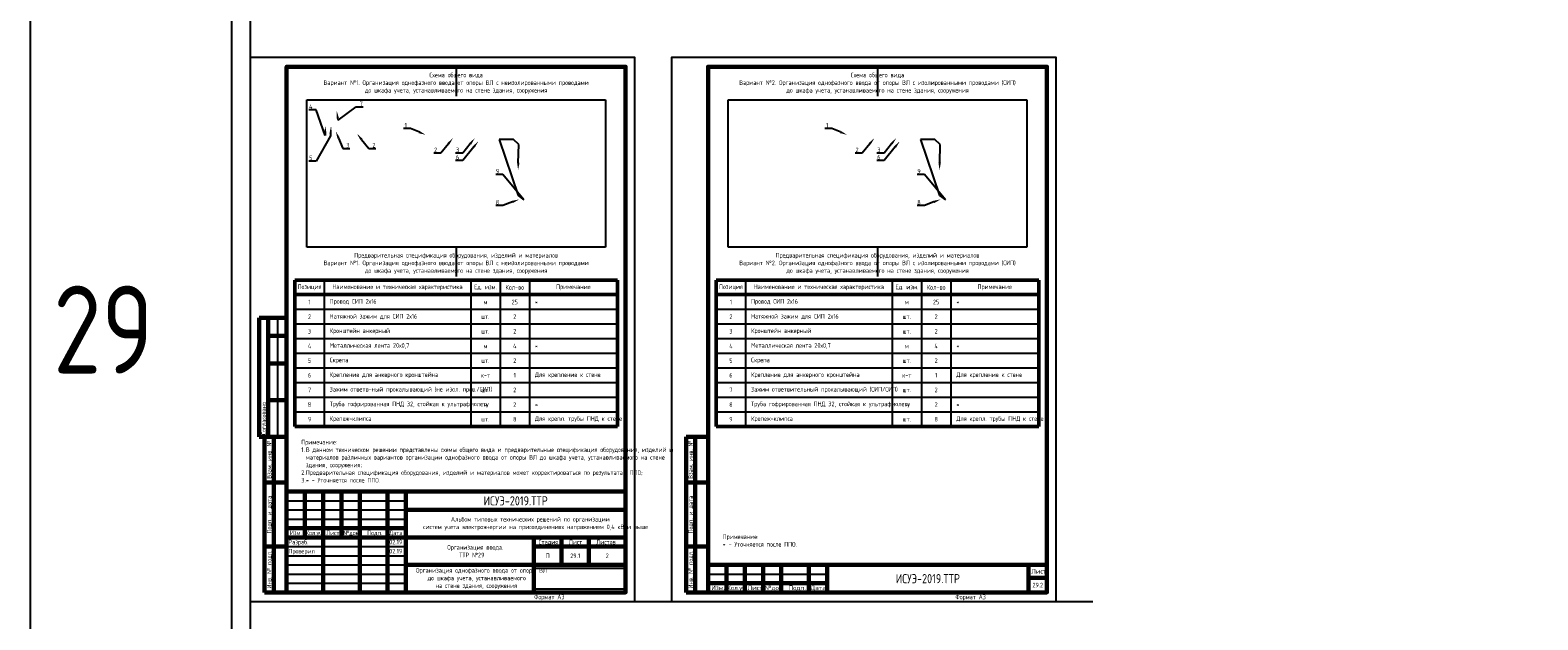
# Model space of a CAD drawing. Header units: millimetres. Extents: x -110 to 4101, y -10868 to 110.
# Tile 11 of 90: x -110 to 713, y -9193 to -8871. Entities that reach past the tile are written whole.
import ezdxf
from ezdxf import colors
from ezdxf.entities.mleader import LeaderData, LeaderLine
from ezdxf.enums import TextEntityAlignment as Align
from ezdxf.math import Vec2, Vec3

# ---------------------------------------------------------------- set-up
doc = ezdxf.new("R2010")
doc.units = ezdxf.units.MM
doc.layers.add('01.Вспомогательный_слой', color=1, linetype='Continuous', plot=False)
doc.layers.add('Формат', color=7, linetype='Continuous', lineweight=25)
doc.layers.add('Формат @ 1', color=7, linetype='Continuous', lineweight=25)
doc.styles.add('Формат', font='isocpeur.ttf')
doc.styles.add('ЭП', font='GOST.TTF')
picture_1 = doc.add_image_def('image18.jpg', size_in_pixel=(616, 304))
picture_2 = doc.add_image_def('image3.png', size_in_pixel=(587, 136))
picture_3 = doc.add_image_def('image17.jpg', size_in_pixel=(616, 304))

# ---------------------------------------------------------------- blocks, each defined once
blk = doc.blocks.new('*U78')
at = {"layer": 'Формат', "color": 7, "linetype": 'Continuous', "lineweight": 60}
for p, q in [((5, 150), (20, 150)), ((5, 150), (5, 85)), ((10, 150), (10, 85)), ((10, 140), (20, 140)), ((10, 125), (20, 125)), ((10, 105), (20, 105)), ((5, 85), (13, 85)), ((8, 85), (20, 85)), ((8, 85), (8, 0)), ((13, 85), (13, 0)), ((8, 60), (20, 60)), ((20, 55), (205, 55)), ((20, 55), (20, 0)), ((30, 55), (30, 30)), ((40, 55), (40, 0)), ((50, 55), (50, 30)), ((60, 55), (60, 0)), ((75, 55), (75, 0)), ((85, 55), (85, 0)), ((85, 45), (205, 45)), ((20, 35), (85, 35)), ((8, 25), (20, 25)), ((20, 30), (205, 30)), ((155, 30), (155, 0)), ((155, 25), (205, 25)), ((170, 30), (170, 15)), ((185, 30), (185, 15)), ((85, 15), (205, 15)), ((8, 0), (20, 0))]:
    blk.add_line(p, q, dxfattribs=at)
at = {"layer": 'Формат', "color": 7, "linetype": 'Continuous', "lineweight": 25}
for p, q in [((15, 150), (15, 85)), ((20, 50), (85, 50)), ((20, 45), (85, 45)), ((20, 40), (85, 40)), ((20, 25), (85, 25)), ((20, 20), (85, 20)), ((20, 15), (85, 15)), ((20, 10), (85, 10)), ((20, 5), (85, 5))]:
    blk.add_line(p, q, dxfattribs=at)
blk.add_lwpolyline([(0, -5), (210, -5), (210, 292), (0, 292)], close=True, dxfattribs=at)
at = {"layer": 'Формат', "color": 7, "linetype": 'Continuous', "lineweight": 60}
blk.add_lwpolyline([(20, 0), (205, 0), (205, 287), (20, 287)], close=True, dxfattribs=at)
at = {"layer": 'Формат', "color": 7, "linetype": 'Continuous', "lineweight": 25, "style": 'ЭП'}
blk.add_text('Согласовано', height=2.5, rotation=90, dxfattribs=at).set_placement((7.5, 86), align=Align.MIDDLE_LEFT)
for s, p in [('Взам. инв. №', (10.5, 72.5)), ('Подп. и дата', (10.5, 42.5)), ('Инв. № подл.', (10.5, 12.5))]:
    blk.add_text(s, height=2.5, rotation=90, dxfattribs=at).set_placement(p, align=Align.MIDDLE_CENTER)
for s, p in [('Изм.', (21.81, 31.25)), ('Кол.уч.', (30.38, 31.25)), ('Лист', (41.54, 31.25)), ('№док.', (50.89, 31.24)), ('Подп.', (63.99, 31.25)), ('Дата', (75.95, 31.25)), ('Стадия', (157.47, 26.25)), ('Лист', (173.99, 26.25)), ('Листов', (188.99, 26.25))]:
    blk.add_text(s, height=2.5, dxfattribs=at).set_placement(p)
at = {"layer": 'Формат', "color": 7, "linetype": 'Continuous', "lineweight": 25, "style": 'ЭП', "flags": 8}
for tag, p in [('СОГЛ_ФИО_1', (12.5, 106)), ('СОГЛ_ФИО_2', (17.5, 106)), ('СОГЛ_ДОЛЖ_1', (12.5, 86)), ('СОГЛ_ДОЛЖ_2', (17.5, 86))]:
    blk.add_attdef(tag, text='', height=2.5, rotation=90, dxfattribs=at).set_placement(p, align=Align.MIDDLE_LEFT)
for tag, height, p in [('ОБОЗНАЧЕНИЕ', 5, (145, 50)), ('ОБЪЕКТ', 2.5, (145, 37.5)), ('НАИМЕНОВАНИЕ', 2.5, (120, 22.5)), ('Стадия', 2.5, (162.5, 20)), ('Лист', 2.5, (177.5, 20)), ('Листов', 2.5, (195, 20)), ('НАИМ_ИЗОБРАЖЕНИЙ', 2.5, (120, 7.5))]:
    blk.add_attdef(tag, text='', height=height, dxfattribs=at).set_placement(p, align=Align.MIDDLE_CENTER)
for tag, p in [('изм.№', (21, 37.5)), ('изм.уч.', (31, 37.5)), ('изм.лист', (41, 37.5)), ('изм.№_док.', (50.5, 37.5)), ('изм_дата', (76, 37.5)), ('Должн_1', (21, 27.5)), ('ФИО_1', (41, 27.5)), ('дата_1', (76, 27.5)), ('ДОЛЖН_2', (21, 22.5)), ('Должн_3', (21, 17.5)), ('ФИО_2', (41, 22.5)), ('ФИО_3', (41, 17.5)), ('дата_2', (76, 22.5)), ('дата_3', (76, 17.5)), ('ДОЛЖН_4', (21, 12.5)), ('ДОЛЖН_5', (21, 7.5)), ('ФИО_4', (41, 12.5)), ('ФИО_5', (41, 7.5)), ('дата_4', (76, 12.5)), ('дата_5', (76, 7.5)), ('ДОЛЖН_6', (21, 2.5)), ('ФИО_6', (41, 2.5)), ('дата_6', (76, 2.5)), ('ФОРМ.ЛИСТА', (155, -2.5))]:
    blk.add_attdef(tag, text='', height=2.5, dxfattribs=at).set_placement(p, align=Align.MIDDLE_LEFT)
blk.add_attdef('N_ИНВ', text='', height=2.5, rotation=90, dxfattribs=at).set_placement((16.5, 12.5), align=Align.MIDDLE_CENTER)
at = {"ltscale": 0.2}
image = blk.add_image(picture_2, insert=(155, 1.71), size_in_units=(50, 11.58), dxfattribs=at)
image.dxf.flags = 7
blk = doc.blocks.new('*U77')
at = {"layer": 'Формат', "color": 7, "linetype": 'Continuous', "lineweight": 60}
for p, q in [((8, 85), (20, 85)), ((8, 85), (8, 0)), ((13, 85), (13, 0)), ((8, 60), (20, 60)), ((8, 25), (20, 25)), ((20, 15), (205, 15)), ((20, 15), (20, 0)), ((30, 15), (30, 0)), ((40, 15), (40, 0)), ((50, 15), (50, 0)), ((60, 15), (60, 0)), ((75, 15), (75, 0)), ((85, 15), (85, 0)), ((195, 15), (195, 0)), ((8, 0), (20, 0)), ((20, 5), (85, 5)), ((195, 8), (205, 8))]:
    blk.add_line(p, q, dxfattribs=at)
at = {"layer": 'Формат', "color": 7, "linetype": 'Continuous', "lineweight": 25}
blk.add_line((20, 10), (85, 10), dxfattribs=at)
blk.add_lwpolyline([(0, -5), (210, -5), (210, 292), (0, 292)], close=True, dxfattribs=at)
at = {"layer": 'Формат', "color": 7, "linetype": 'Continuous', "lineweight": 60}
blk.add_lwpolyline([(20, 0), (205, 0), (205, 287), (20, 287)], close=True, dxfattribs=at)
at = {"layer": 'Формат', "color": 7, "linetype": 'Continuous', "lineweight": 25, "style": 'ЭП'}
for s, p in [('Взам. инв. №', (10.5, 72.5)), ('Подп. и дата', (10.5, 42.5)), ('Инв. № подл.', (10.5, 12.5))]:
    blk.add_text(s, height=2.5, rotation=90, dxfattribs=at).set_placement(p, align=Align.MIDDLE_CENTER)
at = {"layer": 'Формат', "color": 7, "linetype": 'Continuous', "lineweight": 25, "style": 'Формат'}
for s, p in [('Лист', (196.38, 10.25)), ('Изм.', (21.81, 1.25)), ('Лист', (41.54, 1.25)), ('№док.', (50.89, 1.25)), ('Подп.', (63.99, 1.25)), ('Дата', (75.95, 1.25))]:
    blk.add_text(s, height=2.5, dxfattribs=at).set_placement(p)
at = {"layer": 'Формат', "color": 7, "linetype": 'Continuous', "lineweight": 25, "style": 'Формат', "width": 0.9}
blk.add_text('Кол.уч.', height=2.5, dxfattribs=at).set_placement((30.38, 1.25))
at = {"layer": 'Формат', "color": 7, "linetype": 'Continuous', "lineweight": 25, "style": 'ЭП', "flags": 8}
blk.add_attdef('N_ИНВ', text='', height=2.5, rotation=90, dxfattribs=at).set_placement((16.5, 12.5), align=Align.MIDDLE_CENTER)
for tag, p in [('изм.№', (21, 7.5)), ('изм.№_док.', (50.5, 7.5)), ('изм.уч.', (31, 7.5)), ('изм.лист', (41, 7.5)), ('изм_дата', (76, 7.5)), ('ФОРМ.ЛИСТА', (155, -2.5))]:
    blk.add_attdef(tag, text='', height=2.5, dxfattribs=at).set_placement(p, align=Align.MIDDLE_LEFT)
for tag, height, p in [('ОБОЗНАЧЕНИЕ', 5, (140, 7.5)), ('Лист', 2.5, (200, 4))]:
    blk.add_attdef(tag, text='', height=height, dxfattribs=at).set_placement(p, align=Align.MIDDLE_CENTER)
blk = doc.blocks.new('*T94')
at = {"color": 0, "linetype": 'ByBlock', "lineweight": 50, "ltscale": 0.2, "transparency": 16777216}
for p, q in [((0, 0), (176, 0)), ((0, 0), (0, -80)), ((176, 0), (176, -80)), ((0, -8), (176, -8)), ((0, -80), (176, -80))]:
    blk.add_line(p, q, dxfattribs=at)
at = {"color": 0, "linetype": 'ByBlock', "ltscale": 0.2, "transparency": 16777216}
for p, q in [((16, 0), (16, -80)), ((96, 0), (96, -80)), ((112, 0), (112, -80)), ((128, 0), (128, -80)), ((0, -16), (16, -16)), ((0, -24), (16, -24)), ((0, -32), (16, -32)), ((0, -40), (176, -40)), ((0, -48), (16, -48)), ((128, -72), (176, -72))]:
    blk.add_line(p, q, dxfattribs=at)
at = {"color": 0, "linetype": 'ByBlock', "lineweight": -2, "ltscale": 0.2, "transparency": 16777216}
for p, q in [((16, -16), (176, -16)), ((16, -24), (176, -24)), ((16, -32), (176, -32)), ((16, -48), (176, -48)), ((0, -56), (176, -56)), ((0, -64), (176, -64)), ((0, -72), (128, -72))]:
    blk.add_line(p, q, dxfattribs=at)
at = {"color": 0, "ltscale": 0.2, "transparency": 16777216, "char_height": 2.5, "style": 'ЭП'}
for s, insert, width, attachment_point in [('{\\fGOST type A|b1|i0|c204|p34;Позиция}', (8, -4), 10, 5), ('{\\fGOST type A|b1|i0|c204|p34;Наименование и техническая характеристика}', (56, -4), 74, 5), ('{\\fGOST type A|b1|i0|c204|p34;Ед. изм.}', (104, -4), 10, 5), ('{\\fGOST type A|b1|i0|c204|p34;Кол-во}', (120, -4), 10, 5), ('{\\fGOST type A|b1|i0|c204|p34;Примечание}', (152, -4), 42, 5), ('1', (8, -12), 10, 5), ('Провод СИП 2х16', (19, -12), 74, 4), ('м', (104, -12), 10, 5), ('25', (120, -12), 10, 5), ('*', (131, -12), 42, 4), ('2', (8, -20), 10, 5), ('Натяжной зажим для СИП 2х16', (19, -20), 74, 4), ('шт.', (104, -20), 10, 5), ('2', (120, -20), 10, 5), ('3', (8, -28), 10, 5), ('Кронштейн анкерный', (19, -28), 74, 4), ('шт.', (104, -28), 10, 5), ('2', (120, -28), 10, 5), ('4', (8, -36), 10, 5), ('Металлическая лента 20х0,7', (19, -36), 74, 4), ('м', (104, -36), 10, 5), ('4', (120, -36), 10, 5), ('*', (131, -36), 42, 4), ('5', (8, -44), 10, 5), ('Скрепа', (19, -44), 74, 4), ('шт.', (104, -44), 10, 5), ('2', (120, -44), 10, 5), ('6', (8, -52), 10, 5), ('Зажим ответв-ный прокалывающий (не изол. пров./СИП)', (19, -60), 74, 4), ('Крепление для анкерного кронштейна', (19, -52), 74, 4), ('к-т', (104, -52), 10, 5), ('1', (120, -52), 10, 5), ('Для крепление к стене', (131, -52), 42, 4), ('7', (8, -60), 10, 5), ('Труба гофрированная ПНД 32, стойкая к ультрафиолету', (19, -68), 74, 4), ('шт.', (104, -60), 10, 5), ('2', (120, -60), 10, 5), ('8', (8, -68), 10, 5), ('м', (104, -68), 10, 5), ('2', (120, -68), 10, 5), ('Для крепл. трубы ПНД к стене', (131, -76), 42, 4), ('*', (131, -68), 42, 4), ('9', (8, -76), 10, 5), ('Крепеж-клипса', (19, -76), 74, 4), ('шт.', (104, -76), 10, 5), ('8', (120, -76), 10, 5)]:
    blk.add_mtext(s, dxfattribs=dict(at, insert=insert, width=width, attachment_point=attachment_point))
blk = doc.blocks.new('*T95')
at = {"color": 0, "linetype": 'ByBlock', "lineweight": 50, "ltscale": 0.2, "transparency": 16777216}
for p, q in [((0, 0), (176, 0)), ((0, 0), (0, -80)), ((176, 0), (176, -80)), ((0, -8), (176, -8)), ((0, -80), (176, -80))]:
    blk.add_line(p, q, dxfattribs=at)
at = {"color": 0, "linetype": 'ByBlock', "ltscale": 0.2, "transparency": 16777216}
for p, q in [((16, 0), (16, -80)), ((96, 0), (96, -80)), ((112, 0), (112, -80)), ((128, 0), (128, -80)), ((0, -16), (16, -16)), ((0, -24), (16, -24)), ((0, -32), (16, -32)), ((0, -40), (176, -40)), ((0, -48), (16, -48)), ((128, -72), (176, -72))]:
    blk.add_line(p, q, dxfattribs=at)
at = {"color": 0, "linetype": 'ByBlock', "lineweight": -2, "ltscale": 0.2, "transparency": 16777216}
for p, q in [((16, -16), (176, -16)), ((16, -24), (176, -24)), ((16, -32), (176, -32)), ((16, -48), (176, -48)), ((0, -56), (176, -56)), ((0, -64), (176, -64)), ((0, -72), (128, -72))]:
    blk.add_line(p, q, dxfattribs=at)
at = {"color": 0, "ltscale": 0.2, "transparency": 16777216, "char_height": 2.5, "style": 'ЭП'}
for s, insert, width, attachment_point in [('{\\fGOST type A|b1|i0|c204|p34;Позиция}', (8, -4), 10, 5), ('{\\fGOST type A|b1|i0|c204|p34;Наименование и техническая характеристика}', (56, -4), 74, 5), ('{\\fGOST type A|b1|i0|c204|p34;Ед. изм.}', (104, -4), 10, 5), ('{\\fGOST type A|b1|i0|c204|p34;Кол-во}', (120, -4), 10, 5), ('{\\fGOST type A|b1|i0|c204|p34;Примечание}', (152, -4), 42, 5), ('1', (8, -12), 10, 5), ('Провод СИП 2х16', (19, -12), 74, 4), ('м', (104, -12), 10, 5), ('25', (120, -12), 10, 5), ('*', (131, -12), 42, 4), ('2', (8, -20), 10, 5), ('Натяжной зажим для СИП 2х16', (19, -20), 74, 4), ('шт.', (104, -20), 10, 5), ('2', (120, -20), 10, 5), ('3', (8, -28), 10, 5), ('Кронштейн анкерный', (19, -28), 74, 4), ('шт.', (104, -28), 10, 5), ('2', (120, -28), 10, 5), ('4', (8, -36), 10, 5), ('Металлическая лента 20х0,7', (19, -36), 74, 4), ('м', (104, -36), 10, 5), ('4', (120, -36), 10, 5), ('*', (131, -36), 42, 4), ('5', (8, -44), 10, 5), ('Скрепа', (19, -44), 74, 4), ('шт.', (104, -44), 10, 5), ('2', (120, -44), 10, 5), ('6', (8, -52), 10, 5), ('Зажим ответвительный прокалывающий (СИП/СИП)', (19, -60), 74, 4), ('Крепление для анкерного кронштейна', (19, -52), 74, 4), ('к-т', (104, -52), 10, 5), ('1', (120, -52), 10, 5), ('Для крепление к стене', (131, -52), 42, 4), ('7', (8, -60), 10, 5), ('Труба гофрированная ПНД 32, стойкая к ультрафиолету', (19, -68), 74, 4), ('шт.', (104, -60), 10, 5), ('2', (120, -60), 10, 5), ('8', (8, -68), 10, 5), ('м', (104, -68), 10, 5), ('2', (120, -68), 10, 5), ('Для крепл. трубы ПНД к стене', (131, -76), 42, 4), ('*', (131, -68), 42, 4), ('9', (8, -76), 10, 5), ('Крепеж-клипса', (19, -76), 74, 4), ('шт.', (104, -76), 10, 5), ('8', (120, -76), 10, 5)]:
    blk.add_mtext(s, dxfattribs=dict(at, insert=insert, width=width, attachment_point=attachment_point))

msp = doc.modelspace()

# ---------------------------------------------------------------- linework, layer by layer
at = {"ltscale": 0.2}
msp.add_lwpolyline([(-110, -10868), (2120, -10868), (2120, 110), (-110, 110)], close=True, dxfattribs=at)
at = {"layer": '01.Вспомогательный_слой', "ltscale": 0.2}
msp.add_lwpolyline([(0, 0), (2040, 0), (2040, -10788), (0, -10788)], close=True, dxfattribs=at)
at = {"layer": '01.Вспомогательный_слой'}
for points in [[(10, -8866), (10, -8886)], [(10, -9183), (10, -9203)], [(220, -9183), (240, -9183)], [(450, -9183), (470, -9183)]]:
    msp.add_lwpolyline(points, dxfattribs=at)
at = {"layer": '01.Вспомогательный_слой', "ltscale": 0.2}
for points in [[(122.5, -8891), (122.5, -8907)], [(352.5, -8891), (352.5, -8907)], [(122.5, -8989.433), (122.5, -9005.433)], [(352.5, -8989.433), (352.5, -9005.433)]]:
    msp.add_lwpolyline(points, dxfattribs=at)

# ---------------------------------------------------------------- block references
for name, p in [('*T94', (34.5, -9007.433)), ('*T95', (264.5, -9007.433))]:
    msp.add_blockref(name, p)
at = {"layer": 'Формат @ 1', "ltscale": 0.7}
ref = msp.add_blockref('*U78', (10, -9178), dxfattribs=at)
ref.add_attrib('ОБОЗНАЧЕНИЕ', 'ИСУЭ-2019.ТТР', dxfattribs={"layer": 'Формат', "color": 7, "linetype": 'Continuous', "lineweight": 25, "height": 5, "style": 'ЭП', "flags": 8}).set_placement((155, -9128), align=Align.MIDDLE_CENTER)
ref.add_attrib('Стадия', 'П', dxfattribs={"layer": 'Формат', "color": 7, "linetype": 'Continuous', "lineweight": 25, "height": 2.5, "style": 'ЭП', "flags": 8}).set_placement((172.5, -9158), align=Align.MIDDLE_CENTER)
ref.add_attrib('Лист', '29.1', dxfattribs={"layer": 'Формат', "color": 7, "linetype": 'Continuous', "lineweight": 25, "height": 2.5, "style": 'ЭП', "flags": 8}).set_placement((187.5, -9158), align=Align.MIDDLE_CENTER)
ref.add_attrib('Листов', '2', dxfattribs={"layer": 'Формат', "color": 7, "linetype": 'Continuous', "lineweight": 25, "height": 2.5, "style": 'ЭП', "flags": 8}).set_placement((205, -9158), align=Align.MIDDLE_CENTER)
ref.add_attrib('ОБЪЕКТ_001', 'Альбом типовых технических решений по организации', (119.689, -9139.31), dxfattribs={"layer": 'Формат', "color": 7, "linetype": 'Continuous', "lineweight": 25, "height": 2.5, "style": 'ЭП', "flags": 8})
ref.add_attrib('НАИМЕНОВАНИЕ_001', 'Организация ввода.', (117.63, -9154.667), dxfattribs={"layer": 'Формат', "color": 7, "linetype": 'Continuous', "lineweight": 25, "height": 2.5, "style": 'ЭП', "flags": 8})
ref.add_attrib('НАИМ_ИЗОБРАЖЕНИЙ_001', 'Организация однофазного ввода от опоры ВЛ', (100.625, -9167.227), dxfattribs={"layer": 'Формат', "color": 7, "linetype": 'Continuous', "lineweight": 25, "height": 2.5, "style": 'ЭП', "flags": 8})
ref.add_attrib('Должн_1', 'Разраб.', dxfattribs={"layer": 'Формат', "color": 7, "linetype": 'Continuous', "lineweight": 25, "height": 2.5, "style": 'ЭП', "flags": 8}).set_placement((31, -9150.5), align=Align.MIDDLE_LEFT)
ref.add_attrib('ДОЛЖН_2', 'Проверил', dxfattribs={"layer": 'Формат', "color": 7, "linetype": 'Continuous', "lineweight": 25, "height": 2.5, "style": 'ЭП', "flags": 8}).set_placement((31, -9155.5), align=Align.MIDDLE_LEFT)
ref.add_attrib('дата_1', '02.19', dxfattribs={"layer": 'Формат', "color": 7, "linetype": 'Continuous', "lineweight": 25, "height": 2.5, "style": 'ЭП', "flags": 8}).set_placement((86, -9150.5), align=Align.MIDDLE_LEFT)
ref.add_attrib('дата_2', '02.19', dxfattribs={"layer": 'Формат', "color": 7, "linetype": 'Continuous', "lineweight": 25, "height": 2.5, "style": 'ЭП', "flags": 8}).set_placement((86, -9155.5), align=Align.MIDDLE_LEFT)
ref.add_attrib('ФОРМ.ЛИСТА', 'Формат А3', dxfattribs={"layer": 'Формат', "color": 7, "linetype": 'Continuous', "lineweight": 25, "height": 2.5, "style": 'ЭП', "flags": 8}).set_placement((165, -9180.5), align=Align.MIDDLE_LEFT)
ref.add_attrib('ОБЪЕКТ_002', 'систем учета электроэнергии на присоединениях напряжением 0,4 кВ и выше', (104.554, -9143.477), dxfattribs={"layer": 'Формат', "color": 7, "linetype": 'Continuous', "lineweight": 25, "height": 2.5, "style": 'ЭП'})
ref.add_attrib('НАИМЕНОВАНИЕ_002', 'ТТР №29', (124.196, -9158.833), dxfattribs={"layer": 'Формат', "color": 7, "linetype": 'Continuous', "lineweight": 25, "height": 2.5, "style": 'ЭП'})
ref.add_attrib('НАИМ_ИЗОБРАЖЕНИЙ_002', 'до шкафа учета, устанавливаемого', (106.961, -9171.394), dxfattribs={"layer": 'Формат', "color": 7, "linetype": 'Continuous', "lineweight": 25, "height": 2.5, "style": 'ЭП'})
ref.add_attrib('НАИМ_ИЗОБРАЖЕНИЙ_003', 'на стене здания, сооружения', (111.296, -9175.56), dxfattribs={"layer": 'Формат', "color": 7, "linetype": 'Continuous', "lineweight": 25, "height": 2.5, "style": 'ЭП'})
msp.add_blockref('*U77', (240, -9178), dxfattribs=at).add_auto_attribs({'ОБОЗНАЧЕНИЕ': 'ИСУЭ-2019.ТТР', 'Лист': '29.2', 'ФОРМ.ЛИСТА': 'Формат А3'})

# ---------------------------------------------------------------- texts
at = {"char_height": 2.5, "style": 'ЭП'}
for s, insert, width, attachment_point in [('Схема общего вида\\PВариант №1. Организация однофазного ввода от опоры ВЛ с неизолированными проводами ^Jдо шкафа учета, устанавливаемого на стене здания, сооружения', (122.5, -8900), 176, 5), ('Схема общего вида\\PВариант №2. Организация однофазного ввода от опоры ВЛ с изолированными проводами (СИП) ^Jдо шкафа учета, устанавливаемого на стене здания, сооружения', (352.5, -8900), 176, 5), ('Предварительная спецификация оборудования, изделий и материалов\\PВариант №1. Организация однофазного ввода от опоры ВЛ с неизолированными проводами ^Jдо шкафа учета, устанавливаемого на стене здания, сооружения', (122.5, -8998.433), 176, 5), ('Предварительная спецификация оборудования, изделий и материалов\\PВариант №2. Организация однофазного ввода от опоры ВЛ с изолированными проводами (СИП) \\Pдо шкафа учета, устанавливаемого на стене здания, сооружения', (352.5, -8998.433), 176, 5), ('Примечание:\\P\\pi-2.5,l2.5,t2.5,115;1.^IВ данном техническом решении представлены схемы общего вида и предварительные спецификация оборудования, изделий и материалов различных вариантов организации однофазного ввода от опоры ВЛ до шкафа учета, устанавливаемого на стене здания, сооружения;\\P2.^IПредварительная спецификация оборудования, изделий и материалов может корректироваться по результатам ППО;\\P3.^I* - Уточняется после ППО.', (38, -9118), 169, 7), ('Примечание:\\P* - Уточняется после ППО.', (268, -9153), 169, 7)]:
    msp.add_mtext(s, dxfattribs=dict(at, insert=insert, width=width, attachment_point=attachment_point))
at = {"color": 3, "insert": (-70, -9034.5), "char_height": 48, "width": 8, "attachment_point": 5, "style": 'ЭП'}
msp.add_mtext('29', dxfattribs=at)

# ---------------------------------------------------------------- pictures from other files: only their frames are drawn
at = {"ltscale": 0.2}
image = msp.add_image(picture_3, insert=(41.008, -8989.433), size_in_units=(162.983, 80.433), dxfattribs=at)
image.dxf.flags = 7
image = msp.add_image(picture_1, insert=(271.008, -8989.433), size_in_units=(162.983, 80.433), dxfattribs=at)
image.dxf.flags = 7

# ---------------------------------------------------------------- leaders
at = {"color": 250}
ml = msp.add_multileader_mtext('Standard', dxfattribs=at)
ml.set_content('4', color=250, style='ЭП')
ml.set_leader_properties()
ml.build(insert=Vec2(0, 0))
ml.multileader.update_dxf_attribs({"text_left_attachment_type": 5, "text_right_attachment_type": 5, "dogleg_length": 0})
ctx = ml.context
ctx.base_point, ctx.char_height, ctx.plane_origin = Vec3(40.827, -8914.487), 2.5, Vec3(45.934, -8914.173)
ctx.left_attachment, ctx.right_attachment, ctx.text_align_type = 5, 5, 2
notes = []
notes.append((ctx, [(1, (1, 1, 0), (46.079, -8914.487), (-1, 0), 0, [(1, [(51.156, -8923.312), (51.028, -8928.52)], 0, [])])]))
ctx.mtext.insert, ctx.mtext.alignment, ctx.mtext.flow_direction = Vec3(44.079, -8911.487), 3, 5
ml = msp.add_multileader_mtext('Standard', dxfattribs=at)
ml.set_content('7', color=250, style='ЭП')
ml.set_leader_properties()
ml.build(insert=Vec2(0, 0))
ml.multileader.update_dxf_attribs({"text_left_attachment_type": 5, "text_right_attachment_type": 5, "dogleg_length": 0})
ctx = ml.context
ctx.base_point, ctx.char_height, ctx.plane_origin = Vec3(67.898, -8912.795), 2.5, Vec3(75.176, -8913.64)
ctx.left_attachment, ctx.right_attachment = 5, 5
notes.append((ctx, [(0, (1, 1, 0), (67.898, -8912.795), (1, 0), 0, [(1, [(57.376, -8915.309), (58.102, -8920.132)], 0, [])])]))
ctx.mtext.insert, ctx.mtext.flow_direction = Vec3(69.898, -8909.795), 5
ml = msp.add_multileader_mtext('Standard', dxfattribs=at)
ml.set_content('5', color=250, style='ЭП')
ml.set_leader_properties()
ml.build(insert=Vec2(0, 0))
ml.multileader.update_dxf_attribs({"text_left_attachment_type": 5, "text_right_attachment_type": 5, "dogleg_length": 0})
ctx = ml.context
ctx.base_point, ctx.char_height, ctx.plane_origin = Vec3(41.007, -8942.487), 2.5, Vec3(45.934, -8934.173)
ctx.left_attachment, ctx.right_attachment, ctx.text_align_type = 5, 5, 2
notes.append((ctx, [(1, (1, 1, 0), (46.079, -8942.487), (-1, 0), 0, [(1, [(54.252, -8923.37), (53.935, -8928.77)], 0, [])])]))
ctx.mtext.insert, ctx.mtext.alignment, ctx.mtext.flow_direction = Vec3(44.079, -8939.487), 3, 5
ml = msp.add_multileader_mtext('Standard', dxfattribs=at)
ml.set_content('3', color=250, style='ЭП')
ml.set_leader_properties()
ml.build(insert=Vec2(0, 0))
ml.multileader.update_dxf_attribs({"text_left_attachment_type": 5, "text_right_attachment_type": 5, "dogleg_length": 0})
ctx = ml.context
ctx.base_point, ctx.char_height, ctx.plane_origin = Vec3(60.62, -8935.586), 2.5, Vec3(73.582, -8940.104)
ctx.left_attachment, ctx.right_attachment = 5, 5
notes.append((ctx, [(0, (1, 1, 0), (60.62, -8935.586), (1, 0), 0, [(0, [(56.825, -8926.223)], 0, [])])]))
ctx.mtext.insert, ctx.mtext.flow_direction = Vec3(62.62, -8932.586), 5
ml = msp.add_multileader_mtext('Standard', dxfattribs=at)
ml.set_content('2', color=250, style='ЭП')
ml.set_leader_properties()
ml.build(insert=Vec2(0, 0))
ml.multileader.update_dxf_attribs({"text_left_attachment_type": 5, "text_right_attachment_type": 5, "dogleg_length": 0})
ctx = ml.context
ctx.base_point, ctx.char_height, ctx.plane_origin = Vec3(74.793, -8935.586), 2.5, Vec3(87.754, -8940.104)
ctx.left_attachment, ctx.right_attachment = 5, 5
notes.append((ctx, [(0, (1, 1, 0), (74.793, -8935.586), (1, 0), 0, [(0, [(68.363, -8927.559)], 0, [])])]))
ctx.mtext.insert, ctx.mtext.flow_direction = Vec3(76.793, -8932.586), 5
ml = msp.add_multileader_mtext('Standard', dxfattribs=at)
ml.set_content('1', color=250, style='ЭП')
ml.set_leader_properties()
ml.build(insert=Vec2(0, 0))
ml.multileader.update_dxf_attribs({"text_left_attachment_type": 5, "text_right_attachment_type": 5, "dogleg_length": 0})
ctx = ml.context
ctx.base_point, ctx.char_height, ctx.plane_origin = Vec3(92.893, -8924.654), 2.5, Vec3(105.855, -8929.173)
ctx.left_attachment, ctx.right_attachment, ctx.text_align_type = 5, 5, 2
notes.append((ctx, [(1, (1, 1, 0), (97.605, -8924.654), (-1, 0), 0, [(0, [(105.887, -8928.175)], 0, [])])]))
ctx.mtext.insert, ctx.mtext.alignment, ctx.mtext.flow_direction = Vec3(95.605, -8921.654), 3, 5
ml = msp.add_multileader_mtext('Standard', dxfattribs=at)
ml.set_content('1', color=250, style='ЭП')
ml.set_leader_properties()
ml.build(insert=Vec2(0, 0))
ml.multileader.update_dxf_attribs({"text_left_attachment_type": 5, "text_right_attachment_type": 5, "dogleg_length": 0})
ctx = ml.context
ctx.base_point, ctx.char_height, ctx.plane_origin = Vec3(322.893, -8924.654), 2.5, Vec3(335.855, -8929.173)
ctx.left_attachment, ctx.right_attachment, ctx.text_align_type = 5, 5, 2
notes.append((ctx, [(1, (1, 1, 0), (327.605, -8924.654), (-1, 0), 0, [(0, [(335.887, -8928.175)], 0, [])])]))
ctx.mtext.insert, ctx.mtext.alignment, ctx.mtext.flow_direction = Vec3(325.605, -8921.654), 3, 5
ml = msp.add_multileader_mtext('Standard', dxfattribs=at)
ml.set_content('2', color=250, style='ЭП')
ml.set_leader_properties()
ml.build(insert=Vec2(0, 0))
ml.multileader.update_dxf_attribs({"text_left_attachment_type": 5, "text_right_attachment_type": 5, "dogleg_length": 0})
ctx = ml.context
ctx.base_point, ctx.char_height, ctx.plane_origin = Vec3(108.901, -8938.126), 2.5, Vec3(122.413, -8942.645)
ctx.left_attachment, ctx.right_attachment, ctx.text_align_type = 5, 5, 2
notes.append((ctx, [(1, (1, 1, 0), (114.164, -8938.126), (-1, 0), 0, [(0, [(120.781, -8929.934)], 0, [])])]))
ctx.mtext.insert, ctx.mtext.alignment, ctx.mtext.flow_direction = Vec3(112.164, -8935.126), 3, 5
ml = msp.add_multileader_mtext('Standard', dxfattribs=at)
ml.set_content('3', color=250, style='ЭП')
ml.set_leader_properties()
ml.build(insert=Vec2(0, 0))
ml.multileader.update_dxf_attribs({"text_left_attachment_type": 5, "text_right_attachment_type": 5, "dogleg_length": 0})
ctx = ml.context
ctx.base_point, ctx.char_height, ctx.plane_origin = Vec3(121.022, -8938.126), 2.5, Vec3(134.343, -8942.645)
ctx.left_attachment, ctx.right_attachment, ctx.text_align_type = 5, 5, 2
notes.append((ctx, [(1, (1, 1, 0), (126.094, -8938.126), (-1, 0), 0, [(0, [(132.711, -8929.934)], 0, [])])]))
ctx.mtext.insert, ctx.mtext.alignment, ctx.mtext.flow_direction = Vec3(124.094, -8935.126), 3, 5
ml = msp.add_multileader_mtext('Standard', dxfattribs=at)
ml.set_content('6', color=250, style='ЭП')
ml.set_leader_properties()
ml.build(insert=Vec2(0, 0))
ml.multileader.update_dxf_attribs({"text_left_attachment_type": 5, "text_right_attachment_type": 5, "dogleg_length": 0})
ctx = ml.context
ctx.base_point, ctx.char_height, ctx.plane_origin = Vec3(120.844, -8942.126), 2.5, Vec3(134.343, -8946.645)
ctx.left_attachment, ctx.right_attachment, ctx.text_align_type = 5, 5, 2
notes.append((ctx, [(1, (1, 1, 0), (126.094, -8942.126), (-1, 0), 0, [(0, [(134.653, -8931.702)], 0, [])])]))
ctx.mtext.insert, ctx.mtext.alignment, ctx.mtext.flow_direction = Vec3(124.094, -8939.126), 3, 5
ml = msp.add_multileader_mtext('Standard', dxfattribs=at)
ml.set_content('9', color=250, style='ЭП')
ml.set_leader_properties()
ml.build(insert=Vec2(0, 0))
ml.multileader.update_dxf_attribs({"text_left_attachment_type": 5, "text_right_attachment_type": 5, "dogleg_length": 0})
ctx = ml.context
ctx.base_point, ctx.char_height, ctx.plane_origin = Vec3(142.809, -8949.735), 2.5, Vec3(156.308, -8952.254)
ctx.left_attachment, ctx.right_attachment, ctx.text_align_type = 5, 5, 2
notes.append((ctx, [(1, (1, 1, 0), (148.059, -8949.735), (-1, 0), 0, [(5, [(156.34, -8947.402), (156.667, -8933.366), (153.759, -8930.802), (146.02, -8930.759), (156.309, -8961.267), (159.524, -8963.66)], 0, [])])]))
ctx.mtext.insert, ctx.mtext.alignment, ctx.mtext.flow_direction = Vec3(146.059, -8946.735), 3, 5
ml = msp.add_multileader_mtext('Standard', dxfattribs=at)
ml.set_content('2', color=250, style='ЭП')
ml.set_leader_properties()
ml.build(insert=Vec2(0, 0))
ml.multileader.update_dxf_attribs({"text_left_attachment_type": 5, "text_right_attachment_type": 5, "dogleg_length": 0})
ctx = ml.context
ctx.base_point, ctx.char_height, ctx.plane_origin = Vec3(338.901, -8938.126), 2.5, Vec3(352.413, -8942.645)
ctx.left_attachment, ctx.right_attachment, ctx.text_align_type = 5, 5, 2
notes.append((ctx, [(1, (1, 1, 0), (344.164, -8938.126), (-1, 0), 0, [(0, [(350.781, -8929.934)], 0, [])])]))
ctx.mtext.insert, ctx.mtext.alignment, ctx.mtext.flow_direction = Vec3(342.164, -8935.126), 3, 5
ml = msp.add_multileader_mtext('Standard', dxfattribs=at)
ml.set_content('3', color=250, style='ЭП')
ml.set_leader_properties()
ml.build(insert=Vec2(0, 0))
ml.multileader.update_dxf_attribs({"text_left_attachment_type": 5, "text_right_attachment_type": 5, "dogleg_length": 0})
ctx = ml.context
ctx.base_point, ctx.char_height, ctx.plane_origin = Vec3(351.022, -8938.126), 2.5, Vec3(364.343, -8942.645)
ctx.left_attachment, ctx.right_attachment, ctx.text_align_type = 5, 5, 2
notes.append((ctx, [(1, (1, 1, 0), (356.094, -8938.126), (-1, 0), 0, [(0, [(362.711, -8929.934)], 0, [])])]))
ctx.mtext.insert, ctx.mtext.alignment, ctx.mtext.flow_direction = Vec3(354.094, -8935.126), 3, 5
ml = msp.add_multileader_mtext('Standard', dxfattribs=at)
ml.set_content('6', color=250, style='ЭП')
ml.set_leader_properties()
ml.build(insert=Vec2(0, 0))
ml.multileader.update_dxf_attribs({"text_left_attachment_type": 5, "text_right_attachment_type": 5, "dogleg_length": 0})
ctx = ml.context
ctx.base_point, ctx.char_height, ctx.plane_origin = Vec3(350.844, -8942.126), 2.5, Vec3(364.343, -8946.645)
ctx.left_attachment, ctx.right_attachment, ctx.text_align_type = 5, 5, 2
notes.append((ctx, [(1, (1, 1, 0), (356.094, -8942.126), (-1, 0), 0, [(0, [(364.653, -8931.702)], 0, [])])]))
ctx.mtext.insert, ctx.mtext.alignment, ctx.mtext.flow_direction = Vec3(354.094, -8939.126), 3, 5
ml = msp.add_multileader_mtext('Standard', dxfattribs=at)
ml.set_content('9', color=250, style='ЭП')
ml.set_leader_properties()
ml.build(insert=Vec2(0, 0))
ml.multileader.update_dxf_attribs({"text_left_attachment_type": 5, "text_right_attachment_type": 5, "dogleg_length": 0})
ctx = ml.context
ctx.base_point, ctx.char_height, ctx.plane_origin = Vec3(372.809, -8949.735), 2.5, Vec3(386.308, -8952.254)
ctx.left_attachment, ctx.right_attachment, ctx.text_align_type = 5, 5, 2
notes.append((ctx, [(1, (1, 1, 0), (378.059, -8949.735), (-1, 0), 0, [(5, [(386.34, -8947.402), (386.667, -8933.366), (383.759, -8930.802), (376.02, -8930.759), (386.309, -8961.267), (389.524, -8963.66)], 0, [])])]))
ctx.mtext.insert, ctx.mtext.alignment, ctx.mtext.flow_direction = Vec3(376.059, -8946.735), 3, 5
ml = msp.add_multileader_mtext('Standard', dxfattribs=at)
ml.set_content('8', color=250, style='ЭП')
ml.set_leader_properties()
ml.build(insert=Vec2(0, 0))
ml.multileader.update_dxf_attribs({"text_left_attachment_type": 5, "text_right_attachment_type": 5, "dogleg_length": 0})
ctx = ml.context
ctx.base_point, ctx.char_height, ctx.plane_origin = Vec3(142.809, -8966.709), 2.5, Vec3(156.308, -8971.228)
ctx.left_attachment, ctx.right_attachment, ctx.text_align_type = 5, 5, 2
notes.append((ctx, [(1, (1, 1, 0), (148.059, -8966.709), (-1, 0), 0, [(0, [(156.972, -8963.411)], 0, [])])]))
ctx.mtext.insert, ctx.mtext.alignment, ctx.mtext.flow_direction = Vec3(146.059, -8963.709), 3, 5
ml = msp.add_multileader_mtext('Standard', dxfattribs=at)
ml.set_content('8', color=250, style='ЭП')
ml.set_leader_properties()
ml.build(insert=Vec2(0, 0))
ml.multileader.update_dxf_attribs({"text_left_attachment_type": 5, "text_right_attachment_type": 5, "dogleg_length": 0})
ctx = ml.context
ctx.base_point, ctx.char_height, ctx.plane_origin = Vec3(372.809, -8966.709), 2.5, Vec3(386.308, -8971.228)
ctx.left_attachment, ctx.right_attachment, ctx.text_align_type = 5, 5, 2
notes.append((ctx, [(1, (1, 1, 0), (378.059, -8966.709), (-1, 0), 0, [(0, [(386.972, -8963.411)], 0, [])])]))
ctx.mtext.insert, ctx.mtext.alignment, ctx.mtext.flow_direction = Vec3(376.059, -8963.709), 3, 5
for ctx, leaders in notes:
    for number, flags, end, landing, length, lines in leaders:
        leader = LeaderData()
        leader.index, (leader.has_last_leader_line, leader.has_dogleg_vector, leader.attachment_direction) = number, flags
        leader.last_leader_point, leader.dogleg_vector, leader.dogleg_length = Vec3(end), Vec3(landing), length
        for number, points, colour, breaks in lines:
            line = LeaderLine()
            line.index, line.vertices, line.color, line.breaks = number, Vec3.list(points), colors.encode_raw_color(colour), breaks
            leader.lines.append(line)
        ctx.leaders.append(leader)

doc.saveas('drawing.dxf')
